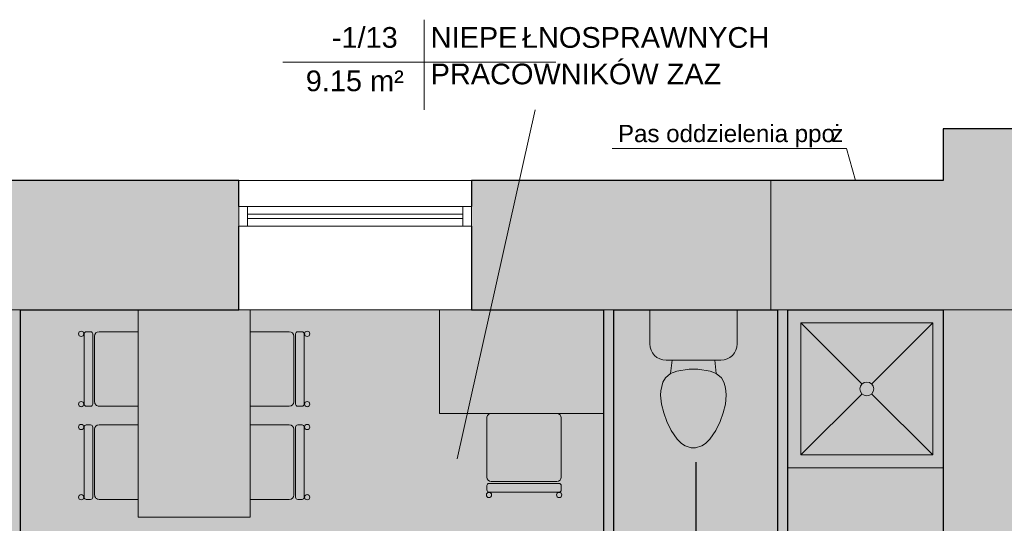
# Model space of a CAD drawing. Header units: centimetres. Extents: x 14504 to 44111, y -18976 to -7683.
# Tile 6 of 141: x 15658 to 16229, y -16829 to -16537. Entities that reach past the tile are written whole.
import ezdxf

# ---------------------------------------------------------------- set-up
doc = ezdxf.new("R2010")
doc.units = ezdxf.units.CM
for name, color, linetype, lineweight in [('A-AREA-IDEN', 4, 'Continuous', 9), ('A-DETL', 6, 'Continuous', 9), ('A-DETL-GENF', 92, 'Continuous', 9), ('A-DETL-MEDM', 33, 'Continuous', 25), ('A-DETL-THIN', 151, 'Continuous', 9), ('A-GLAZ', 151, 'Continuous', 9), ('A-WALL', 4, 'Continuous', 9), ('A-WALL-PATT', 111, 'Continuous', 25), ('G-ANNO-TEXT', 8, 'Continuous', 9), ('I-FURN', 30, 'Continuous', 9), ('P-SANR-FIXT', 6, 'Continuous', 9)]:
    doc.layers.add(name, color=color, linetype=linetype, lineweight=lineweight)
doc.styles.add('Arial_1', font='arial.ttf', dxfattribs={"height": 12})
doc.styles.add('Arial_4', font='arial.ttf', dxfattribs={"height": 10})

# ---------------------------------------------------------------- blocks, each defined once
blk = doc.blocks.new('Muszla klozetowa domowa - 3D - Muszla klozetowa domowa - 3D-336748-1_Poziom piwnicy')
at = {"layer": 'P-SANR-FIXT'}
for p, q in [((-25.34, 29.84), (-25.34, 49.47)), ((25.34, 49.47), (25.34, 29.84)), ((15.87, 20.38), (-15.88, 20.38)), ((-12.35, 20.38), (-13.23, 12.7)), ((12.35, 20.38), (13.23, 12.7)), ((-13.23, 12.7), (-16.26, 10.16)), ((-9.74, 13.97), (-13.23, 12.7)), ((-2.54, 15.24), (-9.74, 13.97)), ((2.54, 15.24), (-2.54, 15.24)), ((9.74, 13.97), (2.54, 15.24)), ((13.23, 12.7), (9.74, 13.97)), ((16.26, 10.16), (13.23, 12.7)), ((-17.7, 7.62), (-18.38, 5.08)), ((-16.26, 10.16), (-17.7, 7.62)), ((17.7, 7.62), (16.26, 10.16)), ((18.38, 5.08), (17.7, 7.62)), ((-18.83, 2.53), (-19.05, 0)), ((-19.05, 0), (-18.61, -5.06)), ((-18.38, 5.08), (-18.83, 2.53)), ((18.83, 2.53), (18.38, 5.08)), ((18.61, -5.06), (19.05, 0)), ((19.05, 0), (18.83, 2.53)), ((-18.61, -5.06), (-17.24, -10.16)), ((17.24, -10.16), (18.61, -5.06)), ((-17.24, -10.16), (-15.39, -15.24)), ((15.39, -15.24), (17.24, -10.16)), ((-15.39, -15.24), (-13.02, -20.32)), ((13.02, -20.32), (15.39, -15.24)), ((-13.02, -20.32), (-9.5, -25.4)), ((9.5, -25.4), (13.02, -20.32)), ((-9.5, -25.4), (-6.96, -27.94)), ((-6.96, -27.94), (-4.76, -29.21)), ((4.76, -29.21), (6.96, -27.94)), ((6.96, -27.94), (9.5, -25.4)), ((-4.76, -29.21), (-1.27, -30.48)), ((-1.27, -30.48), (1.27, -30.48)), ((1.27, -30.48), (4.76, -29.21))]:
    blk.add_line(p, q, dxfattribs=at)
for centre, start, end in [((-15.88, 29.84), 180, 270), ((15.87, 29.84), 270, 360)]:
    blk.add_arc(centre, 9.46, start, end, dxfattribs=at)
blk = doc.blocks.new('Kabina prysznicowa - 2D - Kabina prysznicowa - 2D-339464-1_Poziom piwnicy')
at = {"layer": 'P-SANR-FIXT'}
for p, q in [((7.5, 84), (42.86, 48.64)), ((7.5, 7.5), (7.5, 84)), ((7.5, 84), (84, 84)), ((84, 84), (48.64, 48.64)), ((84, 84), (84, 7.5)), ((42.99, 42.99), (7.5, 7.5)), ((48.51, 42.99), (84, 7.5)), ((84, 7.5), (7.5, 7.5)), ((90, 0), (0, 0))]:
    blk.add_line(p, q, dxfattribs=at)
for start, end in [(360, 180), (180, 360)]:
    blk.add_arc((45.75, 45.75), 4, start, end, dxfattribs=at)
blk = doc.blocks.new('Stół - prostokątny - 1830 x 0762mm-493090-1_Poziom piwnicy')
at = {"layer": 'I-FURN'}
for p, q in [((60, 32.5), (-60, 32.5)), ((60, -32.5), (60, 32.5)), ((-60, -32.5), (60, -32.5))]:
    blk.add_line(p, q, dxfattribs=at)
blk = doc.blocks.new('Krzesło Breuera - Krzesło Breuera-494065-1_Poziom piwnicy')
at = {"layer": 'I-FURN'}
for p, q in [((-21.59, 9.96), (-21.59, -12.7)), ((21.59, -12.7), (21.59, 9.96)), ((20.32, -16.35), (-20.32, -16.35)), ((-19.05, -15.24), (19.05, -15.24)), ((-21.59, -17.62), (-21.59, -20.08)), ((-20.32, -21.35), (20.32, -21.35)), ((21.59, -20.08), (21.59, -17.62))]:
    blk.add_line(p, q, dxfattribs=at)
for centre, radius, start, end in [((-19.05, -12.7), 2.54, 180, 270), ((-20.32, -17.62), 1.27, 90, 180), ((19.05, -12.7), 2.54, 270, 360), ((20.32, -17.62), 1.27, 360, 90), ((-20.35, -23.06), 1.51, 360, 180), ((-20.32, -20.08), 1.27, 180, 270), ((20.37, -23.06), 1.51, 360, 180), ((20.32, -20.08), 1.27, 270, 360), ((-20.35, -23.06), 1.51, 180, 360), ((20.37, -23.06), 1.51, 180, 360)]:
    blk.add_arc(centre, radius, start, end, dxfattribs=at)
blk = doc.blocks.new('Krzesło Breuera - Krzesło Breuera-494360-1_Poziom piwnicy')
at = {"layer": 'I-FURN'}
for p, q in [((-21.59, 17.62), (-21.59, 20.08)), ((-20.32, 21.35), (20.32, 21.35)), ((21.59, 20.08), (21.59, 17.62)), ((-21.59, -9.96), (-21.59, 12.7)), ((20.32, 16.35), (-20.32, 16.35)), ((-19.05, 15.24), (19.05, 15.24)), ((21.59, 12.7), (21.59, -9.96))]:
    blk.add_line(p, q, dxfattribs=at)
for centre, radius, start, end in [((-20.35, 23.06), 1.51, 0, 180), ((-20.35, 23.06), 1.51, 180, 0), ((20.37, 23.06), 1.51, 0, 180), ((20.37, 23.06), 1.51, 180, 0), ((-20.32, 20.08), 1.27, 90, 180), ((-20.32, 17.62), 1.27, 180, 270), ((20.32, 20.08), 1.27, 0, 90), ((20.32, 17.62), 1.27, 270, 0), ((-19.05, 12.7), 2.54, 90, 180), ((19.05, 12.7), 2.54, 0, 90)]:
    blk.add_arc(centre, radius, start, end, dxfattribs=at)
blk = doc.blocks.new('Krzesło Breuera - Krzesło Breuera-V2-1_Poziom piwnicy')
at = {"layer": 'I-FURN'}
for p, q in [((-21.59, 17.62), (-21.59, 20.08)), ((-20.32, 21.35), (20.32, 21.35)), ((21.59, 20.08), (21.59, 17.62)), ((-21.59, -21.59), (-21.59, 12.7)), ((20.32, 16.35), (-20.32, 16.35)), ((-19.05, 15.24), (19.05, 15.24)), ((21.59, 12.7), (21.59, -21.59)), ((19.05, -24.13), (-19.05, -24.13))]:
    blk.add_line(p, q, dxfattribs=at)
for centre, radius, start, end in [((-20.35, 23.06), 1.51, 0, 180), ((-20.35, 23.06), 1.51, 180, 0), ((20.37, 23.06), 1.51, 0, 180), ((20.37, 23.06), 1.51, 180, 0), ((-20.32, 20.08), 1.27, 90, 180), ((-20.32, 17.62), 1.27, 180, 270), ((20.32, 20.08), 1.27, 0, 90), ((20.32, 17.62), 1.27, 270, 0), ((-19.05, 12.7), 2.54, 90, 180), ((19.05, 12.7), 2.54, 0, 90), ((-19.05, -21.59), 2.54, 180, 270), ((19.05, -21.59), 2.54, 270, 0)]:
    blk.add_arc(centre, radius, start, end, dxfattribs=at)
blk = doc.blocks.new('Aluminum_1 szybowe - Okno w piwnicy 135_145-523481-1_Poziom piwnicy')
at = {"layer": 'A-GLAZ', "lineweight": 18}
for p, q in [((-132.08, 25.16), (-137.16, 25.16)), ((-137.16, 25.16), (-137.16, 13.73)), ((-132.08, 13.73), (-132.08, 25.16)), ((-2.16, 25.16), (-7.24, 25.16)), ((-7.24, 25.16), (-7.24, 13.73)), ((-2.16, 13.73), (-2.16, 25.16)), ((-7.24, 20.71), (-132.08, 20.71)), ((-132.08, 20.71), (-132.08, 18.17)), ((-132.08, 18.17), (-7.24, 18.17)), ((-7.24, 18.17), (-7.24, 20.71)), ((-137.16, 13.73), (-132.08, 13.73)), ((-7.24, 13.73), (-2.16, 13.73))]:
    blk.add_line(p, q, dxfattribs=at)
at = {"layer": 'A-GLAZ'}
for p, q in [((-132.08, 25.16), (-7.24, 25.16)), ((-7.24, 13.73), (-132.08, 13.73))]:
    blk.add_line(p, q, dxfattribs=at)
blk = doc.blocks.new('Etyk_pom_1_mala - Etyk_pom_1_mala-219433-1_Poziom piwnicy')
at = {"layer": 'A-AREA-IDEN'}
for p, q in [((-0.0958, 0.1444), (-0.0958, -0.3781)), ((-0.9154, -0.1015), (0.6661, -0.1015))]:
    blk.add_line(p, q, dxfattribs=at)

msp = doc.modelspace()

# ---------------------------------------------------------------- hatches: boundary and pattern name
at = {"layer": 'A-DETL-GENF', "transparency": 33554508}
msp.add_hatch(color=1, dxfattribs=at).paths.add_polyline_path([(16239.62, -16705.53), (16239.62, -16668.53), (16293.62, -16668.53), (16293.62, -16600.53), (16193.62, -16600.53), (16193.62, -16630.53), (16093.62, -16630.53), (16093.62, -16705.53), (16233.71, -16705.53)])
h = msp.add_hatch(color=9, dxfattribs=at)
h.paths.add_polyline_path([(16346.98, -18128.3), (16840.62, -18128.3), (16840.62, -17631.3), (17026.72, -17631.3), (17026.72, -17625.3), (16840.62, -17625.3), (16840.62, -17613.53), (16794.62, -17613.53), (16794.62, -17725.3), (16762.17, -17725.3), (16762.17, -17781.3), (16794.62, -17781.3), (16794.62, -17939.16), (16800.76, -17939.16), (16800.76, -17941.16), (16796.12, -17941.16), (16796.12, -17947.16), (16800.76, -17947.16), (16800.76, -17949.16), (16794.62, -17949.16), (16794.62, -18110.3), (16636.62, -18110.3), (16636.62, -17947.16), (16706.12, -17947.16), (16706.12, -17941.16), (16636.62, -17941.16), (16636.62, -17934.03), (16630.62, -17934.03), (16630.62, -18036.53), (16588.62, -18036.53), (16588.62, -18110.3), (16433.62, -18110.3), (16433.62, -18036.53), (16385.62, -18036.53), (16385.62, -18110.3), (16239.62, -18110.3), (16239.62, -18095.53), (16193.62, -18095.53), (16193.62, -18128.3), (16341.59, -18128.3)])
h.paths.add_polyline_path([(17328.62, -18128.3), (17368.62, -18128.3), (17368.62, -17631.3), (17523.72, -17631.3), (17523.72, -17625.3), (17368.62, -17625.3), (17368.62, -17421.53), (17518.72, -17421.53), (17518.72, -17368.53), (17181.72, -17368.53), (17181.72, -17421.53), (17328.62, -17421.53), (17328.62, -17625.3), (17176.72, -17625.3), (17176.72, -17631.3), (17328.62, -17631.3), (17328.62, -17943.92)])
h.paths.add_polyline_path([(16239.62, -17995.53), (16239.62, -17781.3), (16385.62, -17781.3), (16385.62, -17841.53), (16433.62, -17841.53), (16433.62, -17781.3), (16588.62, -17781.3), (16588.62, -17841.53), (16628.62, -17841.53), (16628.62, -17839.39), (16630.62, -17839.39), (16630.62, -17844.03), (16636.62, -17844.03), (16636.62, -17781.3), (16662.17, -17781.3), (16662.17, -17725.3), (16239.62, -17725.3), (16239.62, -17613.53), (16193.62, -17613.53), (16193.62, -17995.53), (16236.12, -17995.53)])
h.paths.add_polyline_path([(15669.62, -17789.53), (15669.62, -17413.53), (15820.62, -17413.53), (15820.62, -17368.53), (15537.62, -17368.53), (15537.62, -17413.53), (15657.62, -17413.53), (15657.62, -17777.53), (15407.62, -17777.53), (15407.62, -17413.53), (15437.62, -17413.53), (15437.62, -17368.53), (15365.62, -17368.53), (15365.62, -17413.53), (15395.62, -17413.53), (15395.62, -17777.53), (15195.62, -17777.53), (15195.62, -17789.53), (15657.62, -17789.53)])
h.paths.add_polyline_path([(17843.41, -17631.3), (17845.62, -17631.3), (17845.62, -17625.3), (17673.72, -17625.3), (17673.72, -17631.3)])
h.paths.add_polyline_path([(16840.62, -17468.53), (16840.62, -17421.53), (17021.72, -17421.53), (17021.72, -17368.53), (16840.62, -17368.53), (16840.62, -17388.06), (16794.62, -17388.06), (16794.62, -17468.53), (16824.62, -17468.53)])
h.paths.add_polyline_path([(16193.62, -17468.53), (16239.62, -17468.53), (16239.62, -17388.06), (16193.62, -17388.06), (16193.62, -17368.53), (15920.62, -17368.53), (15920.62, -17413.53), (16193.62, -17413.53), (16193.62, -17460.55)])
h.paths.add_polyline_path([(17696.43, -17421.53), (17845.62, -17421.53), (17845.62, -17368.53), (17678.72, -17368.53), (17678.72, -17421.53)])
h.paths.add_polyline_path([(15260.99, -17413.53), (15265.62, -17413.53), (15265.62, -17368.53), (15195.62, -17368.53), (15195.62, -17413.53), (15242.26, -17413.53)])
h.paths.add_polyline_path([(17700.62, -17173.53), (17845.62, -17173.53), (17845.62, -17139.53), (17716.62, -17139.53), (17716.62, -16989.53), (17740.12, -16989.53), (17740.12, -16983.53), (17705.86, -16983.53), (17705.86, -16989.53), (17710.62, -16989.53), (17710.62, -17139.53), (17700.62, -17139.53), (17700.62, -17170.03)])
h.paths.add_polyline_path([(17610.62, -17173.53), (17610.62, -17139.53), (17368.62, -17139.53), (17368.62, -17110.53), (17318.62, -17110.53), (17318.62, -17139.53), (16840.62, -17139.53), (16840.62, -17173.53), (17605.99, -17173.53)])
h.paths.add_polyline_path([(16193.62, -17173.53), (16193.62, -17139.53), (16133.62, -17139.53), (16133.62, -17173.53), (16138.26, -17173.53)])
h.paths.add_polyline_path([(15953.62, -17173.53), (16033.62, -17173.53), (16033.62, -17139.53), (15971.62, -17139.53), (15971.62, -17028.53), (16002.62, -17028.53), (16002.62, -16962.53), (16029.62, -16962.53), (16029.62, -16956.53), (16002.62, -16956.53), (16002.62, -16858.53), (16007.62, -16858.53), (16007.62, -16852.53), (16002.62, -16852.53), (16002.62, -16705.53), (15996.62, -16705.53), (15996.62, -17022.53), (15951.12, -17022.53), (15951.12, -17028.53), (15965.62, -17028.53), (15965.62, -17139.53), (15953.62, -17139.53), (15953.62, -17170.03)])
h.paths.add_polyline_path([(15848.99, -17173.53), (15853.62, -17173.53), (15853.62, -17139.53), (15844.62, -17139.53), (15844.62, -17134.53), (15838.62, -17134.53), (15838.62, -17139.53), (15658.62, -17139.53), (15658.62, -17028.53), (15749.12, -17028.53), (15749.12, -17022.53), (15658.62, -17022.53), (15658.62, -16944.53), (15838.62, -16944.53), (15838.62, -17020.53), (15838.76, -17020.53), (15838.76, -17022.53), (15834.12, -17022.53), (15834.12, -17028.53), (15838.76, -17028.53), (15838.76, -17030.53), (15838.62, -17030.53), (15838.62, -17034.53), (15844.62, -17034.53), (15844.62, -17028.53), (15851.12, -17028.53), (15851.12, -17022.53), (15844.62, -17022.53), (15844.62, -16938.53), (15658.62, -16938.53), (15658.62, -16705.53), (15648.62, -16705.53), (15648.62, -16938.53), (15601.62, -16938.53), (15601.62, -16944.53), (15648.62, -16944.53), (15648.62, -17139.53), (15601.62, -17139.53), (15601.62, -17173.53), (15681.99, -17173.53)])
h.paths.add_polyline_path([(15365.62, -17173.53), (15501.62, -17173.53), (15501.62, -17139.53), (15438.62, -17139.53), (15438.62, -16944.53), (15501.62, -16944.53), (15501.62, -16938.53), (15438.62, -16938.53), (15438.62, -16705.53), (15420.62, -16705.53), (15420.62, -17139.53), (15365.62, -17139.53), (15365.62, -17170.03)])
h.paths.add_polyline_path([(15242.26, -17173.53), (15265.62, -17173.53), (15265.62, -17139.53), (15195.62, -17139.53), (15195.62, -17173.53)])
h.paths.add_polyline_path([(17365.12, -17010.53), (17368.62, -17010.53), (17368.62, -16995.53), (17478.62, -16995.53), (17478.62, -16989.53), (17368.62, -16989.53), (17368.62, -16705.53), (17318.62, -16705.53), (17318.62, -17010.53), (17361.63, -17010.53)])
h.paths.add_polyline_path([(17573.26, -16995.53), (17601.12, -16995.53), (17601.23, -16989.53), (17605.86, -16989.53), (17605.86, -16983.53), (17601.12, -16983.53), (17601.12, -16705.53), (17595.12, -16705.53), (17595.12, -16989.53), (17568.62, -16989.53), (17568.62, -16995.53)])
h.paths.add_polyline_path([(17829.76, -16989.53), (17845.62, -16989.53), (17845.62, -16983.53), (17825.12, -16983.53), (17825.12, -16989.53)])
h.paths.add_polyline_path([(16129.62, -16962.53), (16193.62, -16962.53), (16193.62, -16956.53), (16129.62, -16956.53), (16129.62, -16959.03)])
h.paths.add_polyline_path([(16103.62, -16858.53), (16103.62, -16705.53), (16097.62, -16705.53), (16097.62, -16852.53), (16092.62, -16852.53), (16092.62, -16858.53), (16097.62, -16858.53)])
h = msp.add_hatch(color=9, dxfattribs=at)
h.paths.add_polyline_path([(17490.62, -18128.3), (17845.62, -18128.3), (17845.62, -17631.3), (17673.72, -17631.3), (17673.72, -17625.3), (17845.62, -17625.3), (17845.62, -17421.53), (17678.72, -17421.53), (17678.72, -17368.53), (17845.62, -17368.53), (17845.62, -17173.53), (17700.62, -17173.53), (17700.62, -17139.53), (17710.62, -17139.53), (17710.62, -16989.53), (17705.86, -16989.53), (17705.86, -16983.53), (17740.12, -16983.53), (17740.12, -16989.53), (17716.62, -16989.53), (17716.62, -17139.53), (17845.62, -17139.53), (17845.62, -16989.53), (17825.12, -16989.53), (17825.12, -16983.53), (17845.62, -16983.53), (17845.62, -16705.53), (17601.12, -16705.53), (17601.23, -16983.53), (17605.86, -16983.53), (17605.86, -16989.53), (17601.12, -16989.53), (17601.12, -16995.53), (17568.62, -16995.53), (17568.62, -16989.53), (17595.12, -16989.53), (17595.12, -16705.53), (17368.62, -16705.53), (17368.62, -16989.53), (17478.62, -16989.53), (17478.62, -16995.53), (17368.62, -16995.53), (17368.62, -17010.53), (17318.62, -17010.53), (17318.62, -16705.53), (16840.62, -16705.53), (16840.62, -17139.53), (17318.62, -17139.53), (17318.62, -17110.53), (17368.62, -17110.53), (17368.62, -17139.53), (17610.62, -17139.53), (17610.62, -17173.53), (16840.62, -17173.53), (16840.62, -17368.53), (17021.72, -17368.53), (17021.72, -17421.53), (16840.62, -17421.53), (16840.62, -17468.53), (16794.62, -17468.53), (16794.62, -17388.06), (16239.62, -17388.06), (16239.62, -17468.53), (16193.62, -17468.53), (16193.62, -17413.53), (15920.62, -17413.53), (15920.62, -17368.53), (16193.62, -17368.53), (16193.62, -17173.53), (16133.62, -17173.53), (16133.62, -17139.53), (16193.62, -17139.53), (16193.62, -16962.53), (16129.62, -16962.53), (16129.62, -16956.53), (16193.62, -16956.53), (16193.62, -16705.53), (16103.62, -16705.53), (16103.62, -16858.53), (16092.62, -16858.53), (16092.62, -16852.53), (16097.62, -16852.53), (16097.62, -16705.53), (16002.62, -16705.53), (16002.62, -16852.53), (16007.62, -16852.53), (16007.62, -16858.53), (16002.62, -16858.53), (16002.62, -16956.53), (16029.62, -16956.53), (16029.62, -16962.53), (16002.62, -16962.53), (16002.62, -17028.53), (15971.62, -17028.53), (15971.62, -17139.53), (16033.62, -17139.53), (16033.62, -17173.53), (15953.62, -17173.53), (15953.62, -17139.53), (15965.62, -17139.53), (15965.62, -17028.53), (15951.12, -17028.53), (15951.12, -17022.53), (15996.62, -17022.53), (15996.62, -16705.53), (15658.62, -16705.53), (15658.62, -16938.53), (15844.62, -16938.53), (15844.62, -17022.53), (15851.12, -17022.53), (15851.12, -17028.53), (15844.62, -17028.53), (15844.62, -17034.53), (15838.62, -17034.53), (15838.62, -17030.53), (15838.76, -17030.53), (15838.76, -17028.53), (15834.12, -17028.53), (15834.12, -17022.53), (15838.76, -17022.53), (15838.76, -17020.53), (15838.62, -17020.53), (15838.62, -16944.53), (15658.62, -16944.53), (15658.62, -17022.53), (15749.12, -17022.53), (15749.12, -17028.53), (15658.62, -17028.53), (15658.62, -17139.53), (15838.62, -17139.53), (15838.62, -17134.53), (15844.62, -17134.53), (15844.62, -17139.53), (15853.62, -17139.53), (15853.62, -17173.53), (15601.62, -17173.53), (15601.62, -17139.53), (15648.62, -17139.53), (15648.62, -16944.53), (15601.62, -16944.53), (15601.62, -16938.53), (15648.62, -16938.53), (15648.62, -16705.53), (15438.62, -16705.53), (15438.62, -16938.53), (15501.62, -16938.53), (15501.62, -16944.53), (15438.62, -16944.53), (15438.62, -17139.53), (15501.62, -17139.53), (15501.62, -17173.53), (15365.62, -17173.53), (15365.62, -17139.53), (15420.62, -17139.53), (15420.62, -16705.53), (15195.62, -16705.53), (15195.62, -17139.53), (15265.62, -17139.53), (15265.62, -17173.53), (15195.62, -17173.53), (15195.62, -17368.53), (15265.62, -17368.53), (15265.62, -17413.53), (15195.62, -17413.53), (15195.62, -17777.53), (15395.62, -17777.53), (15395.62, -17413.53), (15365.62, -17413.53), (15365.62, -17368.53), (15437.62, -17368.53), (15437.62, -17413.53), (15407.62, -17413.53), (15407.62, -17777.53), (15657.62, -17777.53), (15657.62, -17413.53), (15537.62, -17413.53), (15537.62, -17368.53), (15820.62, -17368.53), (15820.62, -17413.53), (15669.62, -17413.53), (15669.62, -17789.53), (15195.62, -17789.53), (15195.62, -18128.3), (16193.62, -18128.3), (16193.62, -18095.53), (16239.62, -18095.53), (16239.62, -18110.3), (16385.62, -18110.3), (16385.62, -18036.53), (16433.62, -18036.53), (16433.62, -18110.3), (16588.62, -18110.3), (16588.62, -18036.53), (16630.62, -18036.53), (16630.62, -17934.03), (16636.62, -17934.03), (16636.62, -17941.16), (16706.12, -17941.16), (16706.12, -17947.16), (16636.62, -17947.16), (16636.62, -18110.3), (16794.62, -18110.3), (16794.62, -17949.16), (16800.76, -17949.16), (16800.76, -17947.16), (16796.12, -17947.16), (16796.12, -17941.16), (16800.76, -17941.16), (16800.76, -17939.16), (16794.62, -17939.16), (16794.62, -17781.3), (16762.17, -17781.3), (16762.17, -17725.3), (16794.62, -17725.3), (16794.62, -17613.53), (16840.62, -17613.53), (16840.62, -17625.3), (17026.72, -17625.3), (17026.72, -17631.3), (16840.62, -17631.3), (16840.62, -18128.3), (17328.62, -18128.3), (17328.62, -17631.3), (17176.72, -17631.3), (17176.72, -17625.3), (17328.62, -17625.3), (17328.62, -17421.53), (17181.72, -17421.53), (17181.72, -17368.53), (17518.72, -17368.53), (17518.72, -17421.53), (17368.62, -17421.53), (17368.62, -17625.3), (17523.72, -17625.3), (17523.72, -17631.3), (17368.62, -17631.3), (17368.62, -18128.3), (17440.92, -18128.3)])
h.paths.add_polyline_path([(16193.62, -17995.53), (16193.62, -17613.53), (16239.62, -17613.53), (16239.62, -17725.3), (16662.17, -17725.3), (16662.17, -17781.3), (16636.62, -17781.3), (16636.62, -17844.03), (16630.62, -17844.03), (16630.62, -17839.39), (16628.62, -17839.39), (16628.62, -17841.53), (16588.62, -17841.53), (16588.62, -17781.3), (16433.62, -17781.3), (16433.62, -17841.53), (16385.62, -17841.53), (16385.62, -17781.3), (16239.62, -17781.3), (16239.62, -17995.53)])
at = {"layer": 'A-WALL-PATT', "lineweight": 9, "transparency": 33554610}
h = msp.add_hatch(color=256, dxfattribs=at)
h.paths.add_polyline_path([(16002.62, -16705.53), (16093.62, -16705.53), (16093.62, -16630.53), (15920.12, -16630.53), (15920.12, -16705.53), (15996.62, -16705.53)])
h.paths.add_polyline_path([(15785.12, -16705.53), (15785.12, -16630.53), (15621.12, -16630.53), (15621.12, -16705.53), (15736.96, -16705.53)])
h.paths.add_polyline_path([(15486.12, -16705.53), (15486.12, -16630.53), (15375.62, -16630.53), (15375.62, -16705.53), (15459.49, -16705.53)])
h.paths.add_polyline_path([(15195.62, -16705.53), (15240.62, -16705.53), (15240.62, -16630.53), (15195.62, -16630.53), (15195.62, -16656.96)])
h = msp.add_hatch(color=256, dxfattribs=at)
h.paths.add_polyline_path([(16232.68, -17388.06), (16239.62, -17388.06), (16239.62, -17333.53), (16193.62, -17333.53), (16193.62, -17388.06)])
h.paths.add_polyline_path([(16239.62, -17233.53), (16239.62, -16705.53), (16193.62, -16705.53), (16193.62, -17233.53), (16236.12, -17233.53)])

# ---------------------------------------------------------------- linework, layer by layer
at = {"layer": 'A-AREA-IDEN'}
msp.add_line((15911.87, -16791.88), (15957.1, -16589.53), dxfattribs=at)
at = {"layer": 'A-DETL'}
for p, q in [((16001.59, -16611.84), (16137.59, -16611.84)), ((16137.59, -16611.84), (16142.75, -16630.53))]:
    msp.add_line(p, q, dxfattribs=at)
at = {"layer": 'A-DETL-MEDM'}
msp.add_line((16050.12, -16793.79), (16050.12, -16904.79), dxfattribs=at)
at = {"layer": 'A-DETL-THIN'}
for p, q in [((16293.62, -16600.53), (16193.62, -16600.53)), ((16193.62, -16600.53), (16193.62, -16630.53)), ((16193.62, -16630.53), (16093.62, -16630.53)), ((16093.62, -16630.53), (16093.62, -16705.53)), ((16193.62, -16705.53), (15195.62, -16705.53)), ((15996.62, -16705.53), (15901.62, -16705.53)), ((15901.62, -16705.53), (15901.62, -16765.53)), ((15996.62, -16765.53), (15996.62, -16705.53)), ((16093.62, -16705.53), (16239.62, -16705.53)), ((16193.62, -17388.06), (16193.62, -16705.53)), ((15901.62, -16765.53), (15996.62, -16765.53))]:
    msp.add_line(p, q, dxfattribs=at)
at = {"layer": 'A-WALL', "lineweight": 25}
for p, q in [((16193.62, -16600.53), (16193.62, -16630.53)), ((16289.99, -16600.53), (16193.62, -16600.53)), ((15785.12, -16630.53), (15621.12, -16630.53)), ((15785.12, -16645.53), (15785.12, -16630.53)), ((16193.62, -16630.53), (15920.12, -16630.53)), ((15920.12, -16630.53), (15920.12, -16645.53)), ((15785.12, -16705.53), (15785.12, -16656.96)), ((15920.12, -16656.96), (15920.12, -16705.53)), ((15658.62, -16705.53), (15785.12, -16705.53)), ((15658.62, -16938.53), (15658.62, -16705.53)), ((15920.12, -16705.53), (15996.62, -16705.53)), ((15996.62, -16705.53), (15996.62, -17022.53)), ((16002.62, -16705.53), (16097.62, -16705.53)), ((16002.62, -16852.53), (16002.62, -16705.53)), ((16097.62, -16705.53), (16097.62, -16852.53)), ((16103.62, -16705.53), (16193.62, -16705.53)), ((16103.62, -16858.53), (16103.62, -16705.53)), ((16193.62, -16705.53), (16193.62, -16956.53))]:
    msp.add_line(p, q, dxfattribs=at)
at = {"layer": 'A-WALL'}
for p, q in [((15785.12, -16630.53), (15920.12, -16630.53)), ((15920.12, -16705.53), (15785.12, -16705.53))]:
    msp.add_line(p, q, dxfattribs=at)

# ---------------------------------------------------------------- block references
at = {"layer": 'A-AREA-IDEN', "xscale": 99.99999999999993, "yscale": 99.99999999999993, "zscale": 99.99999999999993}
msp.add_blockref('Etyk_pom_1_mala - Etyk_pom_1_mala-219433-1_Poziom piwnicy', (15902.33, -16551.72), dxfattribs=at)
at = {"layer": 'A-GLAZ'}
msp.add_blockref('Aluminum_1 szybowe - Okno w piwnicy 135_145-523481-1_Poziom piwnicy', (15922.28, -16670.68), dxfattribs=at)
at = {"layer": 'I-FURN'}
for name, p, rotation in [('Stół - prostokątny - 1830 x 0762mm-493090-1_Poziom piwnicy', (15759.3, -16765.53), 269.9999999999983), ('Krzesło Breuera - Krzesło Breuera-494065-1_Poziom piwnicy', (15716.83, -16739.71), 270), ('Krzesło Breuera - Krzesło Breuera-494360-1_Poziom piwnicy', (15801.76, -16739.71), 270), ('Krzesło Breuera - Krzesło Breuera-V2-1_Poziom piwnicy', (15950.59, -16789.69), 180), ('Krzesło Breuera - Krzesło Breuera-494065-1_Poziom piwnicy', (15716.83, -16793.71), 270), ('Krzesło Breuera - Krzesło Breuera-494360-1_Poziom piwnicy', (15801.76, -16793.71), 270)]:
    msp.add_blockref(name, p, dxfattribs=dict(at, rotation=rotation))
at = {"layer": 'P-SANR-FIXT'}
for name, p in [('Muszla klozetowa domowa - 3D - Muszla klozetowa domowa - 3D-336748-1_Poziom piwnicy', (16048.82, -16755)), ('Kabina prysznicowa - 2D - Kabina prysznicowa - 2D-339464-1_Poziom piwnicy', (16103.62, -16797.03))]:
    msp.add_blockref(name, p, dxfattribs=at)

# ---------------------------------------------------------------- texts
at = {"layer": 'A-AREA-IDEN', "char_height": 12, "attachment_point": 1, "style": 'Arial_1'}
for s, insert, width in [('ŁNOSPRAWNYCH', (15949.34, -16541.57), 185.9915), ('-1/13', (15839.14, -16541.55), 49.7046), ('NIEPE', (15896.42, -16541.57), 64.135), ('PRACOWNIKÓW ZAZ', (15896.42, -16562.73), 222.8691), ('9.15 m²', (15824.01, -16566.72), 73.7552)]:
    msp.add_mtext(s, dxfattribs=dict(at, insert=insert, width=width))
at = {"layer": 'G-ANNO-TEXT', "char_height": 10, "attachment_point": 1, "style": 'Arial_4'}
for s, insert, width in [('\\fArial|b0|i0|c238|p34|;ż', (16128.73, -16598.24), 7.2152), ('Pas oddzielenia ppo', (16005.04, -16598.24), 149.9156)]:
    msp.add_mtext(s, dxfattribs=dict(at, insert=insert, width=width))

doc.saveas('drawing.dxf')
